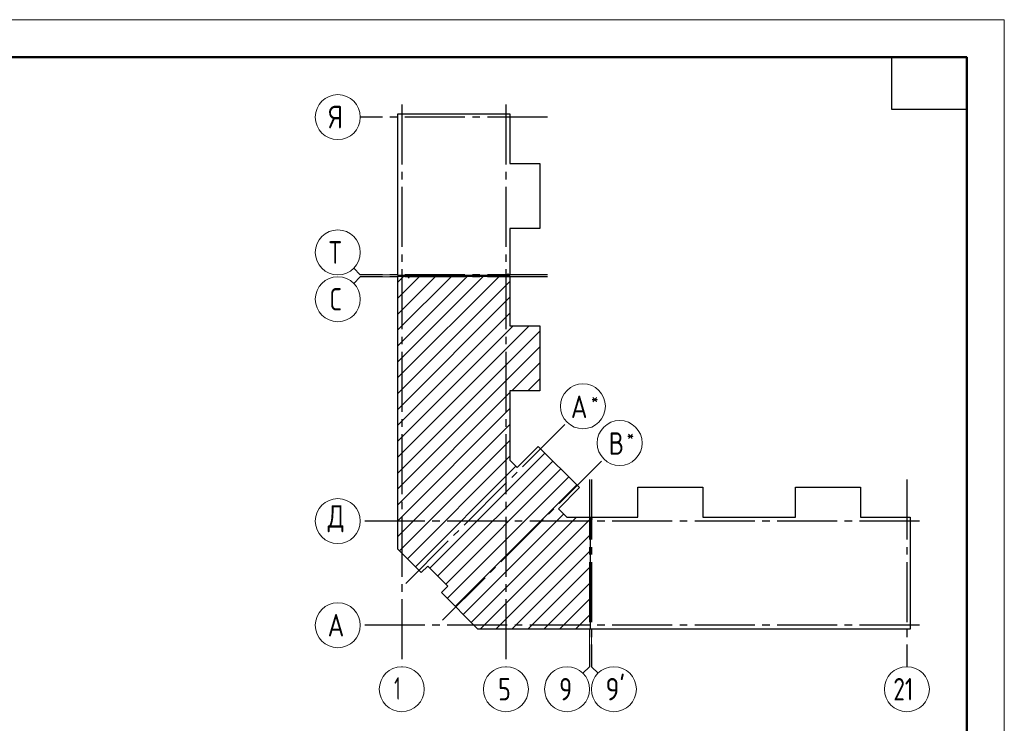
# Model space of a CAD drawing. Header units: millimetres. Extents: x 0 to 34506, y 0 to 42000.
# Tile 15 of 15: x 16565 to 29700, y 32614 to 42000. Entities that reach past the tile are written whole.
import ezdxf

# ---------------------------------------------------------------- set-up
doc = ezdxf.new("R2010")
doc.units = ezdxf.units.MM
doc.linetypes.add('______5', pattern=[1100, 800, -100, 100, -100])
doc.layers.add('Standard', color=7, linetype='Continuous', lineweight=25)
doc.layers.add('Оси', color=40, linetype='______5', lineweight=18)
doc.styles.add('ISOCPEUR', font='txt')

msp = doc.modelspace()

# ---------------------------------------------------------------- linework, layer by layer
at = {"layer": 'Standard', "color": 7, "linetype": 'Continuous', "lineweight": 13, "transparency": 33554687}
for p, q in [((21109, 38596), (21021, 38684)), ((21109, 38571), (21021, 38483)), ((21109, 38596), (21609, 38596)), ((21109, 38571), (21609, 38571)), ((24167, 33369), (24167, 33869)), ((24192, 33369), (24192, 33869)), ((24167, 33369), (24079, 33281)), ((24192, 33369), (24280, 33281))]:
    msp.add_line(p, q, dxfattribs=at)
at = {"layer": 'Standard', "color": 7, "linetype": 'Continuous', "lineweight": 35, "transparency": 33554687}
for p, q in [((21609, 37438), (22752, 38581)), ((21609, 37862), (22328, 38581)), ((21609, 38286), (21904, 38581)), ((21609, 37226), (22964, 38581)), ((21609, 37650), (22540, 38581)), ((21609, 38074), (22116, 38581)), ((21609, 38498), (21692, 38581)), ((21609, 37013), (23105, 38509)), ((21609, 36801), (23105, 38297)), ((21609, 36589), (23105, 38085)), ((21609, 36165), (23362, 37918)), ((21609, 36377), (23150, 37918)), ((21609, 35953), (23502, 37846)), ((21609, 35741), (23502, 37634)), ((23130, 37050), (23502, 37422)), ((23343, 37050), (23502, 37209)), ((21609, 35529), (23105, 37025)), ((21609, 35316), (23105, 36812)), ((21609, 35104), (23105, 36600)), ((21632, 34916), (23105, 36388)), ((21738, 34809), (23105, 36176)), ((22035, 34682), (23572, 36219)), ((21845, 34703), (23185, 36044)), ((22141, 34576), (23678, 36113)), ((22248, 34470), (23784, 36007)), ((22269, 34279), (23890, 35901)), ((22375, 34173), (23996, 35795)), ((22481, 34067), (23822, 35408)), ((22587, 33961), (23991, 35365)), ((22707, 33869), (24177, 35339)), ((22919, 33869), (24177, 35127)), ((23131, 33869), (24177, 34915)), ((23344, 33869), (24177, 34702)), ((23556, 33869), (24177, 34490)), ((23768, 33869), (24177, 34278)), ((23980, 33869), (24177, 34066))]:
    msp.add_line(p, q, dxfattribs=at)
at = {"layer": 'Standard', "color": 7, "linetype": 'Continuous', "lineweight": 13, "transparency": 33554687}
msp.add_lwpolyline([(0, 0), (29700, 0), (29700, 42000), (0, 42000), (0, 0)], close=True, dxfattribs=at)
at = {"layer": 'Standard', "color": 7, "linetype": 'Continuous', "lineweight": 50, "transparency": 33554687}
msp.add_lwpolyline([(2000, 41500), (29200, 41500), (29200, 500), (2000, 500), (2000, 41500)], close=True, dxfattribs=at)
at = {"layer": 'Standard', "color": 7, "linetype": 'Continuous', "lineweight": 25, "transparency": 33554687}
msp.add_lwpolyline([(29200, 41500), (29200, 40800), (28200, 40800), (28200, 41500), (29200, 41500)], close=True, dxfattribs=at)
for points in [[(21609, 38586), (21609, 40743), (23105, 40743), (23105, 40082), (23502, 40082), (23502, 39214), (23105, 39214), (23105, 38586), (23087, 38586), (23087, 38606), (23072, 38606), (23072, 38586), (21609, 38586)], [(21609, 35126), (21609, 38581), (21747, 38581), (21747, 38561), (21762, 38561), (21762, 38581), (23105, 38581), (23105, 37918), (23502, 37918), (23502, 37050), (23105, 37050), (23105, 36124), (23203, 36026), (23484, 36307), (24033, 35758), (23752, 35477), (23864, 35365), (24177, 35365), (24177, 33869), (22679, 33869), (22191, 34357), (22276, 34442), (22008, 34710), (21923, 34625), (21609, 34939), (21609, 35126)], [(24182, 33869), (24182, 35332), (24202, 35332), (24202, 35347), (24182, 35347), (24182, 35365), (24810, 35365), (24810, 35762), (25678, 35762), (25678, 35365), (26296, 35365), (26914, 35365), (26914, 35762), (27782, 35762), (27782, 35365), (28443, 35365), (28443, 33869), (26296, 33869), (24182, 33869)]]:
    msp.add_lwpolyline(points, dxfattribs=at)
at = {"layer": 'Оси', "color": 8, "linetype": '______5', "lineweight": -3, "transparency": 33554687}
for p, q in [((21662, 40870), (21662, 33369)), ((23052, 40870), (23052, 33369)), ((23605, 40700), (21109, 40700)), ((23605, 38596), (21109, 38596)), ((23605, 38571), (21109, 38571)), ((21717, 34481), (23867, 36631)), ((22207, 33991), (24357, 36141)), ((24167, 35865), (24167, 33369)), ((24192, 35865), (24192, 33369)), ((28400, 35865), (28400, 33369)), ((28570, 35312), (21109, 35312)), ((28570, 35312), (21109, 35312)), ((28570, 33922), (21109, 33922))]:
    msp.add_line(p, q, dxfattribs=at)
at = {"layer": 'Оси', "color": 7, "linetype": 'Continuous', "lineweight": 13, "transparency": 33554687}
for centre in [(20809, 40700), (20809, 38896), (20809, 38271), (24079, 36843), (24569, 36353), (20809, 35312), (20809, 35312), (20809, 33922), (21662, 33069), (23052, 33069), (23867, 33069), (24492, 33069), (28400, 33069)]:
    msp.add_circle(centre, 300, dxfattribs=at)

# ---------------------------------------------------------------- texts
at = {"layer": 'Standard', "color": 7, "linetype": 'Continuous', "lineweight": 25, "transparency": 33554687, "insert": (28220, 32919), "char_height": 300, "width": 472.29, "attachment_point": 7, "style": 'ISOCPEUR'}
msp.add_mtext('\\W0.75;21', dxfattribs=at)
at = {"layer": 'Оси', "color": 7, "linetype": 'Continuous', "lineweight": 25, "transparency": 33554687, "attachment_point": 7, "style": 'ISOCPEUR'}
for s, insert, char_height, width in [('\\W0.80;Я', (20689, 40550), 300, 359.84), ('\\W0.80;Т', (20689, 38746), 300, 359.84), ('\\W0.78;С', (20704, 38121), 300, 326.41), ('\\W0.80;*', (24188, 36861), 180, 215.91), ('\\W0.82;А', (23918, 36686), 300, 392.64), ('\\W0.80;*', (24663, 36371), 180, 215.91), ('\\W0.80;В', (24423, 36196), 300, 359.83), ('\\W0.82;Д', (20674, 35162), 300, 392.65), ('\\W0.82;А', (20674, 33772), 300, 392.65), ("\\W0.84;9'", (24380, 32919), 300, 440.65), ('\\W0.56;1', (21562, 32929), 300, 233.33), ('\\W0.78;5', (22947, 32919), 300, 326.42), ('\\W0.78;9', (23762, 32919), 300, 326.4)]:
    msp.add_mtext(s, dxfattribs=dict(at, insert=insert, char_height=char_height, width=width))

doc.saveas('drawing.dxf')
